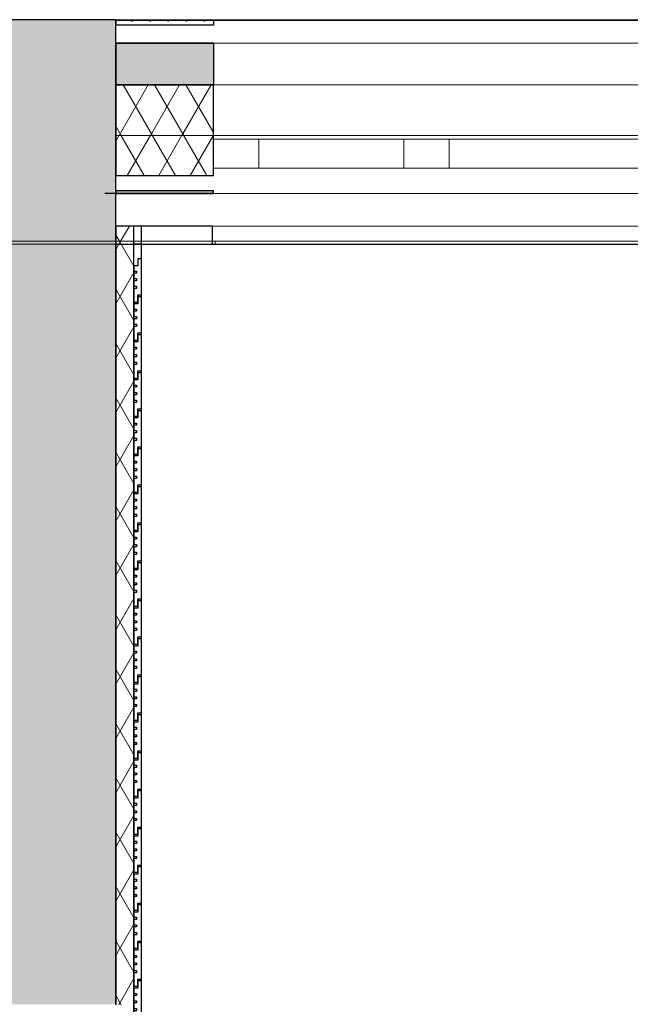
# Model space of a CAD drawing. Header units: millimetres. Extents: x -63554 to 200, y -19084 to 40052.
# Tile 25 of 120: x -38685 to -37000, y -15230 to -12510. Entities that reach past the tile are written whole.
import ezdxf

# ---------------------------------------------------------------- set-up
doc = ezdxf.new("R2010")
doc.units = ezdxf.units.MM
doc.header["$MEASUREMENT"] = 0
doc.set_wipeout_variables(frame=1)
doc.linetypes.add('Wipeout_Contour', pattern=[1000, 0, -1000])
for name, color, linetype in [('1241_Välisseinad', 7, 'Continuous'), ('1252_Varikatused', 7, 'Continuous'), ('Archicad Windows', 7, 'Continuous'), ('New_1241_Välisseinad', 7, 'Continuous'), ('New_1252_Varikatused', 7, 'Continuous'), ('New_Archicad Windows', 7, 'Continuous')]:
    doc.layers.add(name, color=color, linetype=linetype)
for name, color, linetype, lineweight in [('1241_Välisseinad_Pen_No__1', 7, 'Continuous', 13), ('1241_Välisseinad_Pen_No__101', 252, 'Continuous', 13), ('1241_Välisseinad_Pen_No__41', 7, 'Continuous', 25), ('1252_Varikatused_Pen_No__101', 252, 'Continuous', 13), ('1252_Varikatused_Pen_No__41', 7, 'Continuous', 25), ('Archicad Windows_Pen_No__101', 252, 'Continuous', 13), ('New_1241_Välisseinad_Pen_No__1', 7, 'Continuous', 13), ('New_1241_Välisseinad_Pen_No__101', 252, 'Continuous', 13), ('New_1241_Välisseinad_Pen_No__41', 7, 'Continuous', 25), ('New_1252_Varikatused_Pen_No__101', 252, 'Continuous', 13), ('New_1252_Varikatused_Pen_No__41', 7, 'Continuous', 25), ('New_1311_Vaheseinad_Pen_No__41', 7, 'Continuous', 25), ('New_Archicad Windows_Pen_No__101', 252, 'Continuous', 13)]:
    doc.layers.add(name, color=color, linetype=linetype, lineweight=lineweight)
pattern_1 = [(60, (0, 0), (-64.9519, 37.5), []), (120, (0, 0), (64.9519, 37.5), [])]

# ---------------------------------------------------------------- blocks, each defined once
blk = doc.blocks.new('Slab_326_1', base_point=(-38359.4, -13290.3))
at = {"layer": 'New_1252_Varikatused_Pen_No__41', "color": 7, "linetype": 'Continuous', "lineweight": 25, "flags": 128}
blk.add_lwpolyline([(-38359.4, -13290.3), (-38359.4, -13270.3), (-38348.9, -13270.3), (-38348.9, -13170.3), (-38358.9, -13170.3), (-38358.9, -13190.3), (-38369.9, -13190.3), (-38369.9, -13204.8), (-38362.9, -13204.8), (-38362.9, -13210.5), (-38369.9, -13210.5), (-38369.9, -13225.3), (-38362.9, -13225.3), (-38362.9, -13231.4), (-38369.9, -13231.4), (-38369.9, -13246.4), (-38362.9, -13246.4), (-38362.9, -13252.7), (-38369.9, -13252.7), (-38369.9, -13290.3)], close=True, dxfattribs=at)
blk = doc.blocks.new('Slab_327_1', base_point=(-38359.4, -13395.3))
at = {"layer": 'New_1252_Varikatused_Pen_No__41', "color": 7, "linetype": 'Continuous', "lineweight": 25, "flags": 128}
blk.add_lwpolyline([(-38359.4, -13395.3), (-38359.4, -13375.3), (-38348.9, -13375.3), (-38348.9, -13275.3), (-38358.9, -13275.3), (-38358.9, -13295.3), (-38369.9, -13295.3), (-38369.9, -13309.8), (-38362.9, -13309.8), (-38362.9, -13315.5), (-38369.9, -13315.5), (-38369.9, -13330.3), (-38362.9, -13330.3), (-38362.9, -13336.4), (-38369.9, -13336.4), (-38369.9, -13351.4), (-38362.9, -13351.4), (-38362.9, -13357.7), (-38369.9, -13357.7), (-38369.9, -13395.3)], close=True, dxfattribs=at)
blk = doc.blocks.new('Slab_328_1', base_point=(-38359.4, -13500.3))
at = {"layer": 'New_1252_Varikatused_Pen_No__41', "color": 7, "linetype": 'Continuous', "lineweight": 25, "flags": 128}
blk.add_lwpolyline([(-38359.4, -13500.3), (-38359.4, -13480.3), (-38348.9, -13480.3), (-38348.9, -13380.3), (-38358.9, -13380.3), (-38358.9, -13400.3), (-38369.9, -13400.3), (-38369.9, -13414.8), (-38362.9, -13414.8), (-38362.9, -13420.5), (-38369.9, -13420.5), (-38369.9, -13435.3), (-38362.9, -13435.3), (-38362.9, -13441.4), (-38369.9, -13441.4), (-38369.9, -13456.4), (-38362.9, -13456.4), (-38362.9, -13462.7), (-38369.9, -13462.7), (-38369.9, -13500.3)], close=True, dxfattribs=at)
blk = doc.blocks.new('Slab_329_1', base_point=(-38359.4, -13605.3))
at = {"layer": 'New_1252_Varikatused_Pen_No__41', "color": 7, "linetype": 'Continuous', "lineweight": 25, "flags": 128}
blk.add_lwpolyline([(-38359.4, -13605.3), (-38359.4, -13585.3), (-38348.9, -13585.3), (-38348.9, -13485.3), (-38358.9, -13485.3), (-38358.9, -13505.3), (-38369.9, -13505.3), (-38369.9, -13519.8), (-38362.9, -13519.8), (-38362.9, -13525.5), (-38369.9, -13525.5), (-38369.9, -13540.3), (-38362.9, -13540.3), (-38362.9, -13546.4), (-38369.9, -13546.4), (-38369.9, -13561.4), (-38362.9, -13561.4), (-38362.9, -13567.7), (-38369.9, -13567.7), (-38369.9, -13605.3)], close=True, dxfattribs=at)
blk = doc.blocks.new('Slab_330_1', base_point=(-38359.4, -13710.3))
at = {"layer": 'New_1252_Varikatused_Pen_No__41', "color": 7, "linetype": 'Continuous', "lineweight": 25, "flags": 128}
blk.add_lwpolyline([(-38359.4, -13710.3), (-38359.4, -13690.3), (-38348.9, -13690.3), (-38348.9, -13590.3), (-38358.9, -13590.3), (-38358.9, -13610.3), (-38369.9, -13610.3), (-38369.9, -13624.8), (-38362.9, -13624.8), (-38362.9, -13630.5), (-38369.9, -13630.5), (-38369.9, -13645.3), (-38362.9, -13645.3), (-38362.9, -13651.4), (-38369.9, -13651.4), (-38369.9, -13666.4), (-38362.9, -13666.4), (-38362.9, -13672.7), (-38369.9, -13672.7), (-38369.9, -13710.3)], close=True, dxfattribs=at)
blk = doc.blocks.new('Slab_331_1', base_point=(-38359.4, -13815.3))
at = {"layer": 'New_1252_Varikatused_Pen_No__41', "color": 7, "linetype": 'Continuous', "lineweight": 25, "flags": 128}
blk.add_lwpolyline([(-38359.4, -13815.3), (-38359.4, -13795.3), (-38348.9, -13795.3), (-38348.9, -13695.3), (-38358.9, -13695.3), (-38358.9, -13715.3), (-38369.9, -13715.3), (-38369.9, -13729.8), (-38362.9, -13729.8), (-38362.9, -13735.5), (-38369.9, -13735.5), (-38369.9, -13750.3), (-38362.9, -13750.3), (-38362.9, -13756.4), (-38369.9, -13756.4), (-38369.9, -13771.4), (-38362.9, -13771.4), (-38362.9, -13777.7), (-38369.9, -13777.7), (-38369.9, -13815.3)], close=True, dxfattribs=at)
blk = doc.blocks.new('Slab_332_1', base_point=(-38359.4, -13920.3))
at = {"layer": 'New_1252_Varikatused_Pen_No__41', "color": 7, "linetype": 'Continuous', "lineweight": 25, "flags": 128}
blk.add_lwpolyline([(-38359.4, -13920.3), (-38359.4, -13900.3), (-38348.9, -13900.3), (-38348.9, -13800.3), (-38358.9, -13800.3), (-38358.9, -13820.3), (-38369.9, -13820.3), (-38369.9, -13834.8), (-38362.9, -13834.8), (-38362.9, -13840.5), (-38369.9, -13840.5), (-38369.9, -13855.3), (-38362.9, -13855.3), (-38362.9, -13861.4), (-38369.9, -13861.4), (-38369.9, -13876.4), (-38362.9, -13876.4), (-38362.9, -13882.7), (-38369.9, -13882.7), (-38369.9, -13920.3)], close=True, dxfattribs=at)
blk = doc.blocks.new('Slab_333_1', base_point=(-38359.4, -14025.3))
at = {"layer": 'New_1252_Varikatused_Pen_No__41', "color": 7, "linetype": 'Continuous', "lineweight": 25, "flags": 128}
blk.add_lwpolyline([(-38359.4, -14025.3), (-38359.4, -14005.3), (-38348.9, -14005.3), (-38348.9, -13905.3), (-38358.9, -13905.3), (-38358.9, -13925.3), (-38369.9, -13925.3), (-38369.9, -13939.8), (-38362.9, -13939.8), (-38362.9, -13945.5), (-38369.9, -13945.5), (-38369.9, -13960.3), (-38362.9, -13960.3), (-38362.9, -13966.4), (-38369.9, -13966.4), (-38369.9, -13981.4), (-38362.9, -13981.4), (-38362.9, -13987.7), (-38369.9, -13987.7), (-38369.9, -14025.3)], close=True, dxfattribs=at)
blk = doc.blocks.new('Slab_334_1', base_point=(-38359.4, -14130.3))
at = {"layer": 'New_1252_Varikatused_Pen_No__41', "color": 7, "linetype": 'Continuous', "lineweight": 25, "flags": 128}
blk.add_lwpolyline([(-38359.4, -14130.3), (-38359.4, -14110.3), (-38348.9, -14110.3), (-38348.9, -14010.3), (-38358.9, -14010.3), (-38358.9, -14030.3), (-38369.9, -14030.3), (-38369.9, -14044.8), (-38362.9, -14044.8), (-38362.9, -14050.5), (-38369.9, -14050.5), (-38369.9, -14065.3), (-38362.9, -14065.3), (-38362.9, -14071.4), (-38369.9, -14071.4), (-38369.9, -14086.4), (-38362.9, -14086.4), (-38362.9, -14092.7), (-38369.9, -14092.7), (-38369.9, -14130.3)], close=True, dxfattribs=at)
blk = doc.blocks.new('Slab_335_1', base_point=(-38359.4, -14235.3))
at = {"layer": 'New_1252_Varikatused_Pen_No__41', "color": 7, "linetype": 'Continuous', "lineweight": 25, "flags": 128}
blk.add_lwpolyline([(-38359.4, -14235.3), (-38359.4, -14215.3), (-38348.9, -14215.3), (-38348.9, -14115.3), (-38358.9, -14115.3), (-38358.9, -14135.3), (-38369.9, -14135.3), (-38369.9, -14149.8), (-38362.9, -14149.8), (-38362.9, -14155.5), (-38369.9, -14155.5), (-38369.9, -14170.3), (-38362.9, -14170.3), (-38362.9, -14176.4), (-38369.9, -14176.4), (-38369.9, -14191.4), (-38362.9, -14191.4), (-38362.9, -14197.7), (-38369.9, -14197.7), (-38369.9, -14235.3)], close=True, dxfattribs=at)
blk = doc.blocks.new('Slab_336_1', base_point=(-38359.4, -14340.3))
at = {"layer": 'New_1252_Varikatused_Pen_No__41', "color": 7, "linetype": 'Continuous', "lineweight": 25, "flags": 128}
blk.add_lwpolyline([(-38359.4, -14340.3), (-38359.4, -14320.3), (-38348.9, -14320.3), (-38348.9, -14220.3), (-38358.9, -14220.3), (-38358.9, -14240.3), (-38369.9, -14240.3), (-38369.9, -14254.8), (-38362.9, -14254.8), (-38362.9, -14260.5), (-38369.9, -14260.5), (-38369.9, -14275.3), (-38362.9, -14275.3), (-38362.9, -14281.4), (-38369.9, -14281.4), (-38369.9, -14296.4), (-38362.9, -14296.4), (-38362.9, -14302.7), (-38369.9, -14302.7), (-38369.9, -14340.3)], close=True, dxfattribs=at)
blk = doc.blocks.new('Slab_337_1', base_point=(-38359.4, -14445.3))
at = {"layer": 'New_1252_Varikatused_Pen_No__41', "color": 7, "linetype": 'Continuous', "lineweight": 25, "flags": 128}
blk.add_lwpolyline([(-38359.4, -14445.3), (-38359.4, -14425.3), (-38348.9, -14425.3), (-38348.9, -14325.3), (-38358.9, -14325.3), (-38358.9, -14345.3), (-38369.9, -14345.3), (-38369.9, -14359.8), (-38362.9, -14359.8), (-38362.9, -14365.5), (-38369.9, -14365.5), (-38369.9, -14380.3), (-38362.9, -14380.3), (-38362.9, -14386.4), (-38369.9, -14386.4), (-38369.9, -14401.4), (-38362.9, -14401.4), (-38362.9, -14407.7), (-38369.9, -14407.7), (-38369.9, -14445.3)], close=True, dxfattribs=at)
blk = doc.blocks.new('Slab_338_1', base_point=(-38359.4, -14550.3))
at = {"layer": 'New_1252_Varikatused_Pen_No__41', "color": 7, "linetype": 'Continuous', "lineweight": 25, "flags": 128}
blk.add_lwpolyline([(-38359.4, -14550.3), (-38359.4, -14530.3), (-38348.9, -14530.3), (-38348.9, -14430.3), (-38358.9, -14430.3), (-38358.9, -14450.3), (-38369.9, -14450.3), (-38369.9, -14464.8), (-38362.9, -14464.8), (-38362.9, -14470.5), (-38369.9, -14470.5), (-38369.9, -14485.3), (-38362.9, -14485.3), (-38362.9, -14491.4), (-38369.9, -14491.4), (-38369.9, -14506.4), (-38362.9, -14506.4), (-38362.9, -14512.7), (-38369.9, -14512.7), (-38369.9, -14550.3)], close=True, dxfattribs=at)
blk = doc.blocks.new('Slab_339_1', base_point=(-38359.4, -14655.3))
at = {"layer": 'New_1252_Varikatused_Pen_No__41', "color": 7, "linetype": 'Continuous', "lineweight": 25, "flags": 128}
blk.add_lwpolyline([(-38359.4, -14655.3), (-38359.4, -14635.3), (-38348.9, -14635.3), (-38348.9, -14535.3), (-38358.9, -14535.3), (-38358.9, -14555.3), (-38369.9, -14555.3), (-38369.9, -14569.8), (-38362.9, -14569.8), (-38362.9, -14575.5), (-38369.9, -14575.5), (-38369.9, -14590.3), (-38362.9, -14590.3), (-38362.9, -14596.4), (-38369.9, -14596.4), (-38369.9, -14611.4), (-38362.9, -14611.4), (-38362.9, -14617.7), (-38369.9, -14617.7), (-38369.9, -14655.3)], close=True, dxfattribs=at)
blk = doc.blocks.new('Slab_340_1', base_point=(-38359.4, -14760.3))
at = {"layer": 'New_1252_Varikatused_Pen_No__41', "color": 7, "linetype": 'Continuous', "lineweight": 25, "flags": 128}
blk.add_lwpolyline([(-38359.4, -14760.3), (-38359.4, -14740.3), (-38348.9, -14740.3), (-38348.9, -14640.3), (-38358.9, -14640.3), (-38358.9, -14660.3), (-38369.9, -14660.3), (-38369.9, -14674.8), (-38362.9, -14674.8), (-38362.9, -14680.5), (-38369.9, -14680.5), (-38369.9, -14695.3), (-38362.9, -14695.3), (-38362.9, -14701.4), (-38369.9, -14701.4), (-38369.9, -14716.4), (-38362.9, -14716.4), (-38362.9, -14722.7), (-38369.9, -14722.7), (-38369.9, -14760.3)], close=True, dxfattribs=at)
blk = doc.blocks.new('Slab_341_1', base_point=(-38359.4, -14865.3))
at = {"layer": 'New_1252_Varikatused_Pen_No__41', "color": 7, "linetype": 'Continuous', "lineweight": 25, "flags": 128}
blk.add_lwpolyline([(-38359.4, -14865.3), (-38359.4, -14845.3), (-38348.9, -14845.3), (-38348.9, -14745.3), (-38358.9, -14745.3), (-38358.9, -14765.3), (-38369.9, -14765.3), (-38369.9, -14779.8), (-38362.9, -14779.8), (-38362.9, -14785.5), (-38369.9, -14785.5), (-38369.9, -14800.3), (-38362.9, -14800.3), (-38362.9, -14806.4), (-38369.9, -14806.4), (-38369.9, -14821.4), (-38362.9, -14821.4), (-38362.9, -14827.7), (-38369.9, -14827.7), (-38369.9, -14865.3)], close=True, dxfattribs=at)
blk = doc.blocks.new('Slab_342_1', base_point=(-38359.4, -14970.3))
at = {"layer": 'New_1252_Varikatused_Pen_No__41', "color": 7, "linetype": 'Continuous', "lineweight": 25, "flags": 128}
blk.add_lwpolyline([(-38359.4, -14970.3), (-38359.4, -14950.3), (-38348.9, -14950.3), (-38348.9, -14850.3), (-38358.9, -14850.3), (-38358.9, -14870.3), (-38369.9, -14870.3), (-38369.9, -14884.8), (-38362.9, -14884.8), (-38362.9, -14890.5), (-38369.9, -14890.5), (-38369.9, -14905.3), (-38362.9, -14905.3), (-38362.9, -14911.4), (-38369.9, -14911.4), (-38369.9, -14926.4), (-38362.9, -14926.4), (-38362.9, -14932.7), (-38369.9, -14932.7), (-38369.9, -14970.3)], close=True, dxfattribs=at)
blk = doc.blocks.new('Slab_343_1', base_point=(-38359.4, -15075.3))
at = {"layer": 'New_1252_Varikatused_Pen_No__41', "color": 7, "linetype": 'Continuous', "lineweight": 25, "flags": 128}
blk.add_lwpolyline([(-38359.4, -15075.3), (-38359.4, -15055.3), (-38348.9, -15055.3), (-38348.9, -14955.3), (-38358.9, -14955.3), (-38358.9, -14975.3), (-38369.9, -14975.3), (-38369.9, -14989.8), (-38362.9, -14989.8), (-38362.9, -14995.5), (-38369.9, -14995.5), (-38369.9, -15010.3), (-38362.9, -15010.3), (-38362.9, -15016.4), (-38369.9, -15016.4), (-38369.9, -15031.4), (-38362.9, -15031.4), (-38362.9, -15037.7), (-38369.9, -15037.7), (-38369.9, -15075.3)], close=True, dxfattribs=at)
blk = doc.blocks.new('Slab_344_1', base_point=(-38359.4, -15180.3))
at = {"layer": 'New_1252_Varikatused_Pen_No__41', "color": 7, "linetype": 'Continuous', "lineweight": 25, "flags": 128}
blk.add_lwpolyline([(-38359.4, -15180.3), (-38359.4, -15160.3), (-38348.9, -15160.3), (-38348.9, -15060.3), (-38358.9, -15060.3), (-38358.9, -15080.3), (-38369.9, -15080.3), (-38369.9, -15094.8), (-38362.9, -15094.8), (-38362.9, -15100.5), (-38369.9, -15100.5), (-38369.9, -15115.3), (-38362.9, -15115.3), (-38362.9, -15121.4), (-38369.9, -15121.4), (-38369.9, -15136.4), (-38362.9, -15136.4), (-38362.9, -15142.7), (-38369.9, -15142.7), (-38369.9, -15180.3)], close=True, dxfattribs=at)
blk = doc.blocks.new('Slab_345_1', base_point=(-38359.4, -15285.3))
at = {"layer": 'New_1252_Varikatused_Pen_No__41', "color": 7, "linetype": 'Continuous', "lineweight": 25, "flags": 128}
blk.add_lwpolyline([(-38359.4, -15285.3), (-38359.4, -15265.3), (-38348.9, -15265.3), (-38348.9, -15165.3), (-38358.9, -15165.3), (-38358.9, -15185.3), (-38369.9, -15185.3), (-38369.9, -15199.8), (-38362.9, -15199.8), (-38362.9, -15205.5), (-38369.9, -15205.5), (-38369.9, -15220.3), (-38362.9, -15220.3), (-38362.9, -15226.4), (-38369.9, -15226.4), (-38369.9, -15241.4), (-38362.9, -15241.4), (-38362.9, -15247.7), (-38369.9, -15247.7), (-38369.9, -15285.3)], close=True, dxfattribs=at)
blk = doc.blocks.new('Slab_433_1', base_point=(-38420, -13130.1))
at = {"layer": 'New_1241_Välisseinad_Pen_No__41', "color": 7, "linetype": 'Continuous', "lineweight": 25, "flags": 128}
blk.add_lwpolyline([(-38420, -13130.1), (-17230, -13130.1), (-17230, -12990.1), (-38420, -12990.1)], close=True, dxfattribs=at)
blk = doc.blocks.new('Opening_4_1')
at = {"color": 254, "linetype": 'Wipeout_Contour', "lineweight": 0, "ltscale": 123685.576098}
blk.add_wipeout([(-38420, -12830.1), (-17230, -12830.1), (-17230, -12510.1), (-38420, -12510.1)], dxfattribs=at).dxf.layer = '1241_Välisseinad'
at = {"layer": '1241_Välisseinad_Pen_No__1', "color": 7, "linetype": 'Continuous', "lineweight": 13, "flags": 128}
for points in [[(-17230, -12510.1), (-38420, -12510.1)], [(-38420, -12510.1), (-38420, -12830.1)], [(-38420, -12830.1), (-17230, -12830.1)]]:
    blk.add_lwpolyline(points, dxfattribs=at)
blk = doc.blocks.new('Opening_11_1')
at = {"color": 254, "linetype": 'Wipeout_Contour', "lineweight": 0, "ltscale": 124205.484985}
blk.add_wipeout([(-38420, -12830.1), (-38420, -13080.1), (-17230, -13080.1), (-17230, -12830.1)], dxfattribs=at).dxf.layer = 'New_1241_Välisseinad'
at = {"color": 254, "linetype": 'Wipeout_Contour', "lineweight": 0, "ltscale": 2727936.806371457}
blk.add_wipeout([(-38154, -13122.1), (-38420, -13122.1), (-38420, -13130.1), (-38154, -13130.1), (-38146, -13130.1), (-36954, -13130.1), (-36946, -13130.1), (-35754, -13130.1), (-35746, -13130.1), (-35154, -13130.1), (-35146, -13130.1), (-33954, -13130.1), (-33946, -13130.1), (-32754, -13130.1), (-32746, -13130.1), (-32154, -13130.1), (-32146, -13130.1), (-30954, -13130.1), (-30946, -13130.1), (-29754, -13130.1), (-29746, -13130.1), (-29154, -13130.1), (-29146, -13130.1), (-27954, -13130.1), (-27946, -13130.1), (-26754, -13130.1), (-26746, -13130.1), (-26154, -13130.1), (-26146, -13130.1), (-24954, -13130.1), (-24946, -13130.1), (-23754, -13130.1), (-23746, -13130.1), (-23154, -13130.1), (-23146, -13130.1), (-21954, -13130.1), (-21946, -13130.1), (-20754, -13130.1), (-20746, -13130.1), (-20154, -13130.1), (-20146, -13130.1), (-18954, -13130.1), (-18946, -13130.1), (-17754, -13130.1), (-17746, -13130.1), (-17230, -13130.1), (-17230, -13122.1), (-17746, -13122.1), (-17754, -13122.1), (-18946, -13122.1), (-18954, -13122.1), (-20146, -13122.1), (-20154, -13122.1), (-20746, -13122.1), (-20754, -13122.1), (-21946, -13122.1), (-21954, -13122.1), (-23146, -13122.1), (-23154, -13122.1), (-23746, -13122.1), (-23754, -13122.1), (-24946, -13122.1), (-24954, -13122.1), (-26146, -13122.1), (-26154, -13122.1), (-26746, -13122.1), (-26754, -13122.1), (-27946, -13122.1), (-27954, -13122.1), (-29146, -13122.1), (-29154, -13122.1), (-29746, -13122.1), (-29754, -13122.1), (-30946, -13122.1), (-30954, -13122.1), (-32146, -13122.1), (-32154, -13122.1), (-32746, -13122.1), (-32754, -13122.1), (-33946, -13122.1), (-33954, -13122.1), (-35146, -13122.1), (-35154, -13122.1), (-35746, -13122.1), (-35754, -13122.1), (-36946, -13122.1), (-36954, -13122.1), (-38146, -13122.1)], dxfattribs=at).dxf.layer = 'New_1241_Välisseinad'
at = {"layer": 'New_1241_Välisseinad_Pen_No__1', "color": 7, "linetype": 'Continuous', "lineweight": 13, "flags": 128}
for points in [[(-38420, -12830.1), (-38420, -13080.1)], [(-17230, -12830.1), (-38420, -12830.1)], [(-38420, -13080.1), (-17230, -13080.1)], [(-35154, -13122.1), (-35746, -13122.1), (-35754, -13122.1), (-36946, -13122.1), (-36954, -13122.1), (-38146, -13122.1), (-38154, -13122.1), (-38420, -13122.1)], [(-38420, -13122.1), (-38420, -13130.1)], [(-38420, -13130.1), (-38154, -13130.1), (-38146, -13130.1), (-36954, -13130.1), (-36946, -13130.1), (-35754, -13130.1), (-35746, -13130.1), (-35154, -13130.1)]]:
    blk.add_lwpolyline(points, dxfattribs=at)
blk = doc.blocks.new('Wall_6_1', base_point=(-17230, -12510.1))
at = {"layer": '1241_Välisseinad_Pen_No__41', "color": 7, "linetype": 'Continuous', "lineweight": 25, "flags": 128}
blk.add_lwpolyline([(-38420, -12510.1), (-38720, -12510.1)], dxfattribs=at)
blk = doc.blocks.new('Wall_29_1', base_point=(-38720, -12510.1))
at = {"layer": '1252_Varikatused_Pen_No__101', "linetype": 'Continuous', "lineweight": 0, "true_color": 0x4c4c4c}
for points in [[(-38720, -12830.1), (-38420, -12830.1), (-38420, -12510.1), (-38720, -12510.1)], [(-38720, -12830.1), (-38720, -15230.1), (-38420, -15230.1), (-38420, -12830.1)]]:
    blk.add_hatch(color=251, dxfattribs=at).paths.add_polyline_path(points)
at = {"layer": '1241_Välisseinad_Pen_No__41', "color": 7, "linetype": 'Continuous', "lineweight": 25}
for p, q in [((-38420, -12510.1), (-38720, -12510.1)), ((-38420, -12830.1), (-38420, -12510.1))]:
    blk.add_line(p, q, dxfattribs=at)
at = {"layer": '1252_Varikatused_Pen_No__41', "color": 7, "linetype": 'Continuous', "lineweight": 25, "flags": 128}
blk.add_lwpolyline([(-38420, -15230.1), (-38420, -12830.1)], dxfattribs=at)
blk = doc.blocks.new('Wall_77_1', base_point=(-38420, -15231.1))
at = {"layer": 'New_1252_Varikatused_Pen_No__101', "linetype": 'Continuous', "lineweight": 13}
h = blk.add_hatch(dxfattribs=at)
h.set_pattern_fill('BATT_INSULATION_0001', color=252, style=0, pattern_type=2)
h.set_pattern_definition(pattern_1)
h.paths.add_polyline_path([(-38420, -13122.1), (-38370, -13122.1), (-38370, -13080.1), (-38420, -13080.1)])
h = blk.add_hatch(dxfattribs=at)
h.set_pattern_fill('BATT_INSULATION_0001', color=252, style=0, pattern_type=2)
h.set_pattern_definition(pattern_1)
h.paths.add_polyline_path([(-38420, -13130.1), (-38370, -13130.1), (-38370, -13122.1), (-38420, -13122.1)])
h = blk.add_hatch(dxfattribs=at)
h.set_pattern_fill('BATT_INSULATION_0001', color=252, style=0, pattern_type=2)
h.set_pattern_definition(pattern_1)
h.paths.add_polyline_path([(-38370, -15231.1), (-38370, -13130.1), (-38420, -13130.1), (-38420, -15231.1)])
at = {"layer": 'New_1241_Välisseinad_Pen_No__41', "color": 7, "linetype": 'Continuous', "lineweight": 25}
for p, q in [((-38420, -13080.1), (-38420, -13122.1)), ((-38370, -13080.1), (-38420, -13080.1)), ((-38349, -13080.1), (-38370, -13080.1)), ((-38370, -13122.1), (-38370, -13080.1)), ((-38349, -13122.1), (-38349, -13080.1)), ((-38420, -13122.1), (-38420, -13130.1)), ((-38370, -13130.1), (-38370, -13122.1)), ((-38349, -13130.1), (-38349, -13122.1))]:
    blk.add_line(p, q, dxfattribs=at)
at = {"layer": 'New_1252_Varikatused_Pen_No__41', "color": 7, "linetype": 'Continuous', "lineweight": 25}
for p, q in [((-38370, -15231.1), (-38370, -13130.1)), ((-38370, -15281.1), (-38370, -15231.1))]:
    blk.add_line(p, q, dxfattribs=at)
at = {"layer": 'New_1252_Varikatused_Pen_No__41', "color": 7, "linetype": 'Continuous', "lineweight": 25, "flags": 128}
for points in [[(-38420, -13130.1), (-38420, -15231.1)], [(-38349, -13130.1), (-38370, -13130.1)], [(-38349, -15281.1), (-38349, -13130.1)]]:
    blk.add_lwpolyline(points, dxfattribs=at)
blk = doc.blocks.new('Wall Niche Rectangular 26[49]_1')
at = {"layer": 'New_Archicad Windows_Pen_No__101', "color": 252, "linetype": 'Continuous', "lineweight": 13}
blk.add_line((-38154, -13130.1), (-38746, -13130.1), dxfattribs=at)
at = {"layer": 'New_Archicad Windows_Pen_No__101', "color": 252, "linetype": 'Continuous', "lineweight": 13, "flags": 128}
blk.add_lwpolyline([(-38154, -13130.1), (-38154, -13122.1), (-38746, -13122.1), (-38746, -13130.1)], close=True, dxfattribs=at)
blk = doc.blocks.new('Wall Niche Rectangular 26[51]_1')
at = {"layer": 'New_Archicad Windows_Pen_No__101', "color": 252, "linetype": 'Continuous', "lineweight": 13}
blk.add_line((-38146, -13130.1), (-38154, -13130.1), dxfattribs=at)
at = {"layer": 'New_Archicad Windows_Pen_No__101', "color": 252, "linetype": 'Continuous', "lineweight": 13, "flags": 128}
blk.add_lwpolyline([(-38146, -13130.1), (-38146, -13122.1), (-38154, -13122.1), (-38154, -13130.1)], close=True, dxfattribs=at)
blk = doc.blocks.new('Wall Niche Rectangular 26[66]_1')
at = {"layer": 'New_Archicad Windows_Pen_No__101', "color": 252, "linetype": 'Continuous', "lineweight": 13}
blk.add_line((-16580, -13130.1), (-48280, -13130.1), dxfattribs=at)
at = {"layer": 'New_Archicad Windows_Pen_No__101', "color": 252, "linetype": 'Continuous', "lineweight": 13, "flags": 128}
blk.add_lwpolyline([(-16580, -13130.1), (-16580, -13122.1), (-48280, -13122.1), (-48280, -13130.1)], close=True, dxfattribs=at)
blk = doc.blocks.new('Wall Niche Rectangular 26[67]_1')
at = {"layer": 'New_Archicad Windows_Pen_No__101', "color": 252, "linetype": 'Continuous', "lineweight": 13}
blk.add_line((-16580, -13130.1), (-48250, -13130.1), dxfattribs=at)
at = {"layer": 'New_Archicad Windows_Pen_No__101', "color": 252, "linetype": 'Continuous', "lineweight": 13, "flags": 128}
blk.add_lwpolyline([(-16580, -13130.1), (-16580, -13122.1), (-48250, -13122.1), (-48250, -13130.1)], close=True, dxfattribs=at)
blk = doc.blocks.new('Wall_97_1', base_point=(-16880, -12830.1))
at = {"layer": 'New_Archicad Windows', "color": 252, "linetype": 'Continuous', "lineweight": 13}
for name in ['Wall Niche Rectangular 26[66]_1', 'Wall Niche Rectangular 26[67]_1', 'Wall Niche Rectangular 26[49]_1', 'Wall Niche Rectangular 26[51]_1']:
    blk.add_blockref(name, (0, 0), dxfattribs=at)
blk = doc.blocks.new('Wall_133_1', base_point=(-38746, -13130.1))
at = {"layer": 'New_1241_Välisseinad_Pen_No__41', "color": 7, "linetype": 'Continuous', "lineweight": 25}
for p, q in [((-38720, -13122.1), (-38720, -13080.1)), ((-38420, -13080.1), (-38420, -13122.1)), ((-38420, -13080.1), (-38420, -13122.1)), ((-38349, -13122.1), (-38349, -13080.1)), ((-38720, -13130.1), (-38720, -13122.1)), ((-38420, -13122.1), (-38420, -13130.1)), ((-38420, -13122.1), (-38420, -13130.1)), ((-38349, -13130.1), (-38349, -13122.1))]:
    blk.add_line(p, q, dxfattribs=at)
at = {"layer": 'New_1241_Välisseinad_Pen_No__41', "color": 7, "linetype": 'Continuous', "lineweight": 25, "flags": 128}
for points in [[(-38720, -13080.1), (-38746, -13080.1)], [(-38746, -13080.1), (-38746, -13122.1)], [(-38154, -13080.1), (-38420, -13080.1)], [(-38154, -13080.1), (-38154, -13122.1)], [(-38746, -13122.1), (-38746, -13130.1)], [(-38349, -13130.1), (-38154, -13130.1)], [(-38154, -13122.1), (-38154, -13130.1)]]:
    blk.add_lwpolyline(points, dxfattribs=at)
blk = doc.blocks.new('Simple Window Opening[260]_1')
at = {"layer": 'Archicad Windows_Pen_No__101', "color": 252, "linetype": 'Continuous', "lineweight": 13}
for p, q in [((-38150, -12575.1), (-38150, -12690.1)), ((-35750, -12575.1), (-38150, -12575.1)), ((-35750, -12575.1), (-35750, -12690.1)), ((-35750, -12690.1), (-38150, -12690.1))]:
    blk.add_line(p, q, dxfattribs=at)
blk = doc.blocks.new('Wall_200_1', base_point=(-17230, -12575.1))
at = {"layer": '1241_Välisseinad_Pen_No__101', "linetype": 'Continuous', "lineweight": 0, "true_color": 0x4c4c4c}
blk.add_hatch(color=251, dxfattribs=at).paths.add_polyline_path([(-38420, -12575.1), (-38420, -12690.1), (-38150, -12690.1), (-38150, -12610.1), (-38150, -12575.1)])
at = {"layer": '1241_Välisseinad_Pen_No__41', "color": 7, "linetype": 'Continuous', "lineweight": 25}
blk.add_line((-38150, -12575.1), (-38150, -12690.1), dxfattribs=at)
at = {"layer": '1241_Välisseinad_Pen_No__41', "color": 7, "linetype": 'Continuous', "lineweight": 25, "flags": 128}
for points in [[(-38150, -12575.1), (-38420, -12575.1)], [(-38420, -12575.1), (-38420, -12690.1)], [(-38420, -12690.1), (-38150, -12690.1)]]:
    blk.add_lwpolyline(points, dxfattribs=at)
at = {"layer": 'Archicad Windows', "color": 252, "linetype": 'Continuous', "lineweight": 13}
blk.add_blockref('Simple Window Opening[260]_1', (0, 0), dxfattribs=at)
blk = doc.blocks.new('Simple Window Opening[273]_1')
at = {"layer": 'New_Archicad Windows_Pen_No__101', "color": 252, "linetype": 'Continuous', "lineweight": 13}
for p, q in [((-38150, -12512.1), (-38150, -12525.1)), ((-35750, -12512.1), (-38150, -12512.1)), ((-35750, -12512.1), (-35750, -12525.1)), ((-35750, -12575.1), (-38150, -12575.1))]:
    blk.add_line(p, q, dxfattribs=at)
blk = doc.blocks.new('Wall_203_1', base_point=(-17230, -12512.1))
at = {"layer": 'New_1241_Välisseinad_Pen_No__101', "linetype": 'Continuous', "lineweight": 13}
h = blk.add_hatch(dxfattribs=at)
h.set_pattern_fill('PLASTER_0001', color=252, style=0, pattern_type=2)
h.set_pattern_definition([(180, (0, 0), (0, 86.60254), [0, -50]), (180, (-25, -43.3), (0, 86.60254), [0, -50])])
h.paths.add_polyline_path([(-38150, -12512.1), (-38420, -12512.1), (-38420, -12525.1), (-38150, -12525.1)])
at = {"layer": 'New_1241_Välisseinad_Pen_No__41', "color": 7, "linetype": 'Continuous', "lineweight": 25}
for p, q in [((-38150, -12525.1), (-38420, -12525.1)), ((-38150, -12512.1), (-38150, -12525.1))]:
    blk.add_line(p, q, dxfattribs=at)
at = {"layer": 'New_1241_Välisseinad_Pen_No__41', "color": 7, "linetype": 'Continuous', "lineweight": 25, "flags": 128}
for points in [[(-38150, -12512.1), (-38420, -12512.1)], [(-38420, -12512.1), (-38420, -12525.1)], [(-38420, -12575.1), (-38150, -12575.1)]]:
    blk.add_lwpolyline(points, dxfattribs=at)
at = {"layer": 'New_Archicad Windows', "color": 252, "linetype": 'Continuous', "lineweight": 13}
blk.add_blockref('Simple Window Opening[273]_1', (0, 0), dxfattribs=at)

msp = doc.modelspace()

# ---------------------------------------------------------------- linework, layer by layer
at = {"layer": 'New_1311_Vaheseinad_Pen_No__41', "color": 7, "linetype": 'Continuous', "lineweight": 25, "flags": 128}
for points in [[(-38590, -12510.1), (-38600, -12510.1)], [(-38440, -12510.1), (-38590, -12510.1)]]:
    msp.add_lwpolyline(points, dxfattribs=at)

# ---------------------------------------------------------------- block references
at = {"layer": '1241_Välisseinad', "color": 7, "linetype": 'Continuous', "lineweight": 13}
msp.add_blockref('Opening_4_1', (0, 0), dxfattribs=at)
at = {"layer": 'New_1241_Välisseinad', "color": 7, "linetype": 'Continuous', "lineweight": 25}
msp.add_blockref('Slab_433_1', (-38420, -13130.1), dxfattribs=at)
at = {"layer": 'New_1252_Varikatused', "color": 7, "linetype": 'Continuous', "lineweight": 25}
for name, p in [('Slab_326_1', (-38359.4, -13290.3)), ('Slab_327_1', (-38359.4, -13395.3)), ('Slab_328_1', (-38359.4, -13500.3)), ('Slab_329_1', (-38359.4, -13605.3)), ('Slab_330_1', (-38359.4, -13710.3)), ('Slab_331_1', (-38359.4, -13815.3)), ('Slab_332_1', (-38359.4, -13920.3)), ('Slab_333_1', (-38359.4, -14025.3)), ('Slab_334_1', (-38359.4, -14130.3)), ('Slab_335_1', (-38359.4, -14235.3)), ('Slab_336_1', (-38359.4, -14340.3)), ('Slab_337_1', (-38359.4, -14445.3)), ('Slab_338_1', (-38359.4, -14550.3)), ('Slab_339_1', (-38359.4, -14655.3)), ('Slab_340_1', (-38359.4, -14760.3)), ('Slab_341_1', (-38359.4, -14865.3)), ('Slab_342_1', (-38359.4, -14970.3)), ('Slab_343_1', (-38359.4, -15075.3)), ('Slab_344_1', (-38359.4, -15180.3)), ('Slab_345_1', (-38359.4, -15285.3))]:
    msp.add_blockref(name, p, dxfattribs=at)

# ---------------------------------------------------------------- next in the draw order: linework, layer by layer
at = {"layer": 'New_1241_Välisseinad_Pen_No__41', "color": 7, "linetype": 'Continuous', "lineweight": 25, "flags": 128}
msp.add_lwpolyline([(-38150, -12690.1), (-38420, -12690.1)], dxfattribs=at)
at = {"layer": 'New_1311_Vaheseinad_Pen_No__41', "color": 7, "linetype": 'Continuous', "lineweight": 25, "flags": 128}
msp.add_lwpolyline([(-38430, -12510.1), (-38440, -12510.1)], dxfattribs=at)
at = {"layer": 'New_Archicad Windows_Pen_No__101', "color": 252, "linetype": 'Continuous', "lineweight": 13}
msp.add_line((-35750, -12690.1), (-38150, -12690.1), dxfattribs=at)

# ---------------------------------------------------------------- next in the draw order: block references
at = {"layer": '1241_Välisseinad', "color": 7, "lineweight": 25}
msp.add_blockref('Wall_200_1', (-17230, -12575.1), dxfattribs=at)
at = {"layer": '1241_Välisseinad', "color": 7, "linetype": 'Continuous', "lineweight": 13}
msp.add_blockref('Opening_11_1', (0, 0), dxfattribs=at)
at = {"layer": 'New_1241_Välisseinad', "color": 7, "lineweight": 25}
msp.add_blockref('Wall_203_1', (-17230, -12512.1), dxfattribs=at)

# ---------------------------------------------------------------- next in the draw order: hatches: boundary and pattern name
at = {"layer": 'New_1241_Välisseinad_Pen_No__101', "linetype": 'Continuous', "lineweight": 13}
h = msp.add_hatch(dxfattribs=at)
h.set_pattern_fill('BATT_INSULATION_0001', color=252, style=0, pattern_type=2)
h.set_pattern_definition([(240, (0, 0), (-64.9519, 37.5), []), (300, (0, 0), (64.9519, 37.5), [])])
h.paths.add_polyline_path([(-38420, -12690.1), (-38420, -12940.1), (-38150, -12940.1), (-38150, -12690.1)])
msp.add_hatch(color=252, dxfattribs=at).paths.add_polyline_path([(-38150, -12982.1), (-38420, -12982.1), (-38420, -12990.1), (-38150, -12990.1)])

# ---------------------------------------------------------------- next in the draw order: linework, layer by layer
at = {"layer": 'New_1241_Välisseinad_Pen_No__41', "color": 7, "linetype": 'Continuous', "lineweight": 25}
for p, q in [((-38150, -12840.1), (-38150, -12690.1)), ((-38150, -12920.1), (-38150, -12840.1)), ((-38420, -12940.1), (-38150, -12940.1)), ((-38150, -12940.1), (-38150, -12920.1)), ((-38150, -12940.1), (-38150, -12920.1)), ((-38150, -12990.1), (-38450, -12990.1)), ((-38420, -12982.1), (-38150, -12982.1)), ((-38150, -12990.1), (-38150, -12982.1)), ((-38150, -12990.1), (-38150, -12982.1))]:
    msp.add_line(p, q, dxfattribs=at)
at = {"layer": 'New_1241_Välisseinad_Pen_No__41', "color": 7, "linetype": 'Continuous', "lineweight": 25, "flags": 128}
for points in [[(-38420, -12690.1), (-38420, -12940.1)], [(-38420, -12982.1), (-38420, -12990.1)], [(-38420, -12990.1), (-38150, -12990.1)]]:
    msp.add_lwpolyline(points, dxfattribs=at)
at = {"layer": 'New_Archicad Windows_Pen_No__101', "color": 252, "linetype": 'Continuous', "lineweight": 13}
for p, q in [((-38150, -12840.1), (-38150, -12690.1)), ((-38150, -12840.1), (-38150, -12690.1)), ((-38025, -12840.1), (-38150, -12840.1)), ((-38150, -12920.1), (-38150, -12840.1)), ((-38150, -12920.1), (-38150, -12840.1)), ((-38025, -12920.1), (-38025, -12840.1)), ((-37625, -12840.1), (-38025, -12840.1)), ((-37550, -12840.1), (-37625, -12840.1)), ((-37625, -12840.1), (-37625, -12920.1)), ((-37500, -12840.1), (-37550, -12840.1)), ((-37500, -12920.1), (-37500, -12840.1)), ((-36400, -12840.1), (-37500, -12840.1)), ((-38150, -12920.1), (-38025, -12920.1)), ((-38150, -12940.1), (-38150, -12920.1)), ((-38150, -12940.1), (-38150, -12920.1)), ((-38150, -12940.1), (-38150, -12920.1)), ((-38025, -12920.1), (-37625, -12920.1)), ((-37625, -12920.1), (-37550, -12920.1)), ((-37550, -12920.1), (-37500, -12920.1)), ((-37500, -12920.1), (-36400, -12920.1)), ((-38150, -12990.1), (-38450, -12990.1)), ((-38150, -12990.1), (-38158, -12990.1)), ((-38150, -12990.1), (-38150, -12982.1)), ((-38150, -12990.1), (-38150, -12982.1)), ((-38150, -12990.1), (-38150, -12982.1)), ((-35750, -12990.1), (-38150, -12990.1))]:
    msp.add_line(p, q, dxfattribs=at)

# ---------------------------------------------------------------- next in the draw order: block references
at = {"layer": '1241_Välisseinad', "color": 7, "lineweight": 25}
msp.add_blockref('Wall_6_1', (-17230, -12510.1), dxfattribs=at)
at = {"layer": '1252_Varikatused', "color": 7, "lineweight": 25}
msp.add_blockref('Wall_29_1', (-38720, -12510.1), dxfattribs=at)
at = {"layer": 'New_1241_Välisseinad', "color": 7, "lineweight": 25}
for name, p in [('Wall_97_1', (-16880, -12830.1)), ('Wall_133_1', (-38746, -13130.1))]:
    msp.add_blockref(name, p, dxfattribs=at)
at = {"layer": 'New_1252_Varikatused', "color": 7, "lineweight": 25}
msp.add_blockref('Wall_77_1', (-38420, -15231.1), dxfattribs=at)

doc.saveas('drawing.dxf')
